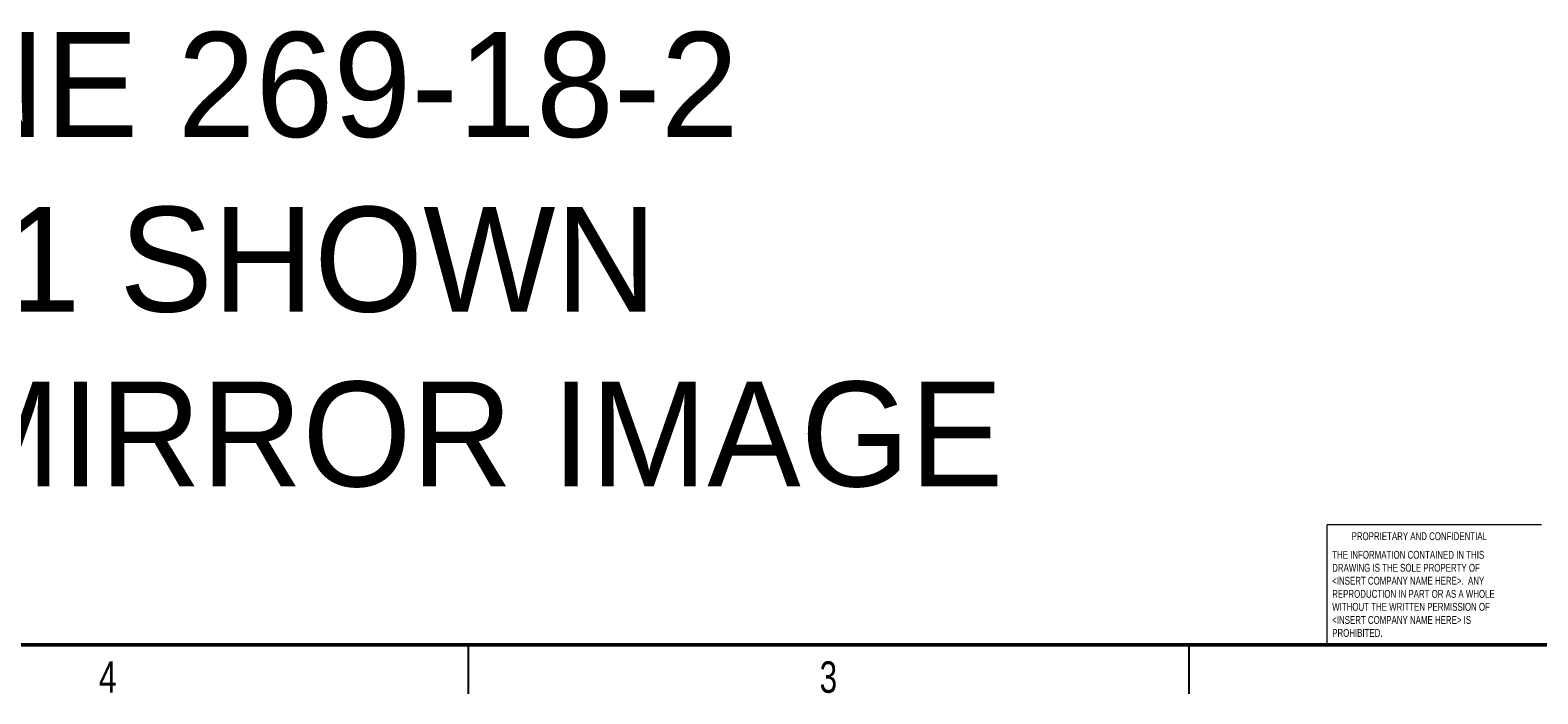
# Model space of a CAD drawing. Header units: inches. Extents: x 0.1 to 43.9, y 0.1 to 33.9.
# Tile 13 of 27: x 24.2 to 35.7, y 0.1 to 5.2. Entities that reach past the tile are written whole.
import ezdxf

# ---------------------------------------------------------------- set-up
doc = ezdxf.new("R2010")
doc.units = ezdxf.units.IN
doc.header["$MEASUREMENT"] = 0
doc.styles.add('SLDTEXTSTYLE0', font='TXT', dxfattribs={"width": 0.75})

# ---------------------------------------------------------------- blocks, each defined once
blk = doc.blocks.new('SW_NOTE_2')
at = {"color": 0, "linetype": 'Continuous', "lineweight": 0, "char_height": 0.06, "attachment_point": 1, "style": 'SLDTEXTSTYLE0'}
for s, insert in [('THE INFORMATION CONTAINED IN THIS', (0, 0.077)), ('DRAWING IS THE SOLE PROPERTY OF', (0, -0.022)), ('<INSERT COMPANY NAME HERE>.  ANY', (0, -0.121)), ('REPRODUCTION IN PART OR AS A WHOLE', (0, -0.221)), ('WITHOUT THE WRITTEN PERMISSION OF', (0, -0.32)), ('<INSERT COMPANY NAME HERE> IS', (0, -0.42)), ('PROHIBITED.', (0, -0.519))]:
    blk.add_mtext(s, dxfattribs=dict(at, insert=insert))

msp = doc.modelspace()

# ---------------------------------------------------------------- linework, layer by layer
at = {"color": 7, "linetype": 'Continuous', "lineweight": 18}
for p in [(34.054, 0.5), (35.691, 1.414)]:
    msp.add_line(p, (34.054, 1.414), dxfattribs=at)
at = {"color": 7, "linetype": 'Continuous', "lineweight": 50}
msp.add_line((43.5, 0.5), (0.5, 0.5), dxfattribs=at)
at = {"color": 7, "linetype": 'Continuous', "lineweight": 25}
for p, q in [((27.5, 0.5), (27.5, 0.125)), ((33, 0.5), (33, 0.125))]:
    msp.add_line(p, q, dxfattribs=at)

# ---------------------------------------------------------------- block references
at = {"color": 7, "linetype": 'Continuous', "lineweight": 0}
msp.add_blockref('SW_NOTE_2', (34.093, 1.139), dxfattribs=at)

# ---------------------------------------------------------------- texts
at = {"insert": (24.806, 5.175), "char_height": 0.8, "attachment_point": 2}
msp.add_mtext_dynamic_manual_height_columns('MACHINE 269-18-2\\PLINE #1 SHOWN\\PLINE #2 IS MIRROR IMAGE', width=22.32348, gutter_width=0.069, heights=[0], dxfattribs=at)
at = {"color": 7, "linetype": 'Continuous', "lineweight": 0, "style": 'SLDTEXTSTYLE0'}
for s, insert, char_height, attachment_point in [('PROPRIETARY AND CONFIDENTIAL', (34.241, 1.358), 0.06, 1), ('4', (24.748, 0.373), 0.24, 2), ('3', (30.248, 0.373), 0.24, 2)]:
    msp.add_mtext(s, dxfattribs=dict(at, insert=insert, char_height=char_height, attachment_point=attachment_point))

doc.saveas('drawing.dxf')
